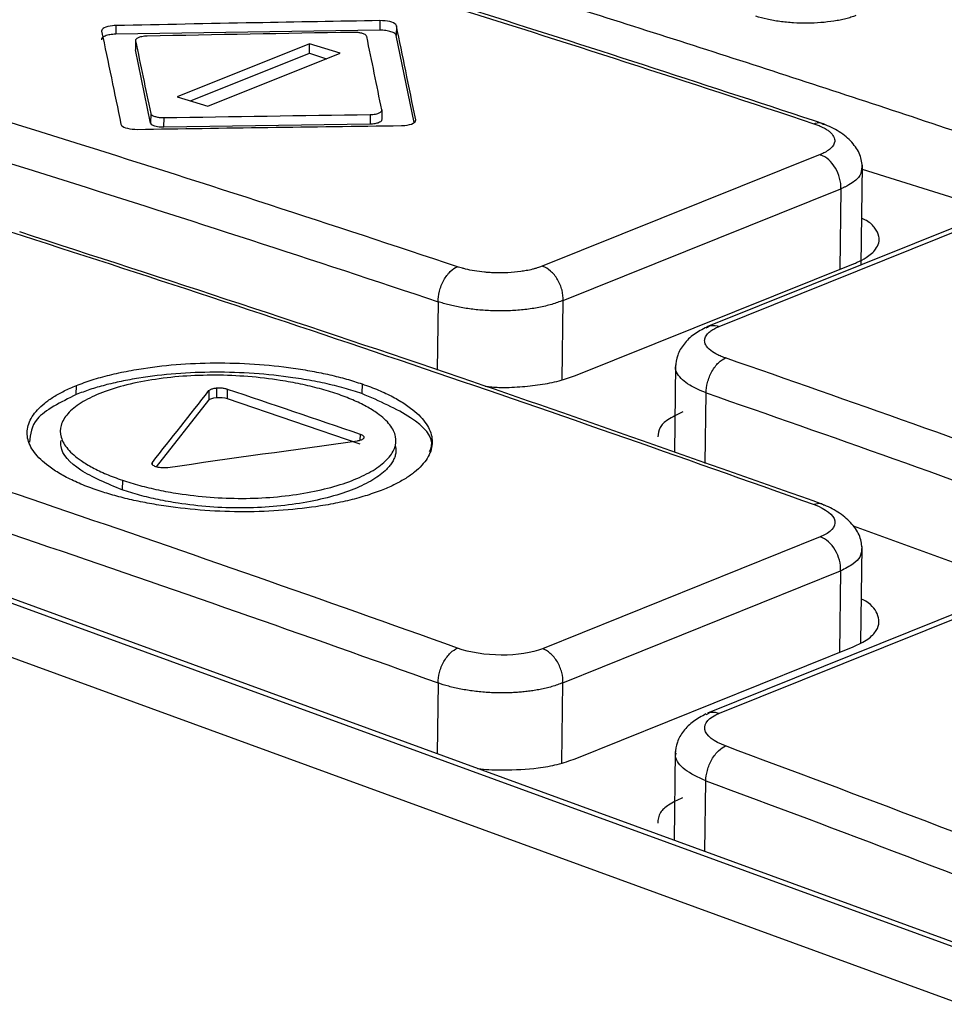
# Model space of a CAD drawing. Header units: millimetres. Extents: x -0.43 to 1.28, y -0.94 to 1.34.
# Tile 104 of 177: x 1.0379 to 1.0509, y -0.497 to -0.4831. Entities that reach past the tile are written whole.
import ezdxf

# ---------------------------------------------------------------- set-up
doc = ezdxf.new("R2010")
doc.units = ezdxf.units.MM

msp = doc.modelspace()

# ---------------------------------------------------------------- linework, layer by layer
at = {"color": 7, "linetype": 'Continuous', "lineweight": 25}
for p, q in [((1.042954, -0.48316), (1.042952, -0.483295)), ((1.039225, -0.483229), (1.039223, -0.483352)), ((1.042952, -0.483295), (1.039223, -0.483352)), ((1.043186, -0.483232), (1.043184, -0.483369)), ((1.039504, -0.483444), (1.039502, -0.483571)), ((1.043437, -0.484597), (1.043184, -0.483369)), ((1.039715, -0.484605), (1.039502, -0.483571)), ((1.04196, -0.483485), (1.040091, -0.484233)), ((1.041958, -0.483621), (1.04196, -0.483485)), ((1.042393, -0.483621), (1.04196, -0.483485)), ((1.040279, -0.484292), (1.041958, -0.483621)), ((1.040524, -0.484369), (1.042393, -0.483621)), ((1.041958, -0.483621), (1.042201, -0.483698)), ((1.040091, -0.484233), (1.040524, -0.484369)), ((1.04298, -0.48442), (1.042978, -0.484555)), ((1.039717, -0.484469), (1.039715, -0.484605)), ((1.039905, -0.484665), (1.039906, -0.484529)), ((1.042816, -0.484485), (1.042814, -0.484621)), ((1.042814, -0.484621), (1.039905, -0.484665)), ((1.049166, -0.485051), (1.045244, -0.486626)), ((1.049746, -0.486606), (1.049765, -0.4852)), ((1.051679, -0.485858), (1.049764, -0.48526)), ((1.045539, -0.487108), (1.04946, -0.485534)), ((1.051513, -0.485896), (1.04757, -0.487481)), ((1.047744, -0.487475), (1.051665, -0.485899)), ((1.045715, -0.488168), (1.049636, -0.486593)), ((1.023016, -0.486768), (1.058104, -0.499575)), ((1.056572, -0.498252), (1.026457, -0.48726)), ((1.056731, -0.498241), (1.026616, -0.487249)), ((1.047126, -0.488017), (1.04711, -0.489255)), ((1.038667, -0.488436), (1.038669, -0.488309)), ((1.042702, -0.488287), (1.0427, -0.488423)), ((1.04054, -0.488381), (1.040538, -0.488515)), ((1.040648, -0.488344), (1.040646, -0.488478)), ((1.040798, -0.488359), (1.040796, -0.488493)), ((1.039797, -0.489458), (1.040538, -0.488515)), ((1.040796, -0.488493), (1.04267, -0.489132)), ((1.03979, -0.489456), (1.039777, -0.489451)), ((1.03996, -0.489469), (1.039942, -0.489471)), ((1.039317, -0.489646), (1.039315, -0.489782)), ((1.049632, -0.490289), (1.052231, -0.491238)), ((1.049169, -0.490445), (1.045248, -0.492024)), ((1.049744, -0.491939), (1.049762, -0.490582)), ((1.045535, -0.492504), (1.049457, -0.490926)), ((1.051529, -0.491344), (1.047579, -0.492934)), ((1.047745, -0.492935), (1.051667, -0.491357)), ((1.045711, -0.493577), (1.049633, -0.491998)), ((1.047122, -0.493474), (1.047106, -0.494728))]:
    msp.add_line(p, q, dxfattribs=at)
at = {"color": 250, "linetype": 'Continuous', "lineweight": 25}
for p, q in [((1.04946, -0.485534), (1.049445, -0.48667)), ((1.043776, -0.487127), (1.043763, -0.488091)), ((1.045524, -0.48823), (1.045539, -0.487108)), ((1.047545, -0.489408), (1.047558, -0.488413)), ((1.042672, -0.488995), (1.042671, -0.489084)), ((1.039741, -0.489426), (1.039741, -0.489395)), ((1.049457, -0.490926), (1.049442, -0.492075)), ((1.043773, -0.492507), (1.04376, -0.493506)), ((1.04552, -0.493636), (1.045535, -0.492504)), ((1.047541, -0.494887), (1.047554, -0.493887))]:
    msp.add_line(p, q, dxfattribs=at)
at = {"color": 7, "linetype": 'Continuous', "lineweight": 25}
for points, knots in [([(0.977942, -0.495893), (0.998608, -0.48493), (1.01931, -0.475549), (1.060528, -0.460066), (1.081044, -0.453964), (1.101339, -0.449541)], [0, 0, 0, 0, 0.5, 0.5, 1, 1, 1, 1]), ([(1.165021, -0.473402), (1.144897, -0.477845), (1.124559, -0.483935), (1.083701, -0.499337), (1.063182, -0.508649), (1.042697, -0.519515)], [0, 0, 0, 0, 0.5, 0.5, 1, 1, 1, 1]), ([(1.081258, -0.496466), (1.08076, -0.496245), (1.079762, -0.495804), (1.078266, -0.495152), (1.076769, -0.494507), (1.075273, -0.493871), (1.073776, -0.493243), (1.072279, -0.492624), (1.070782, -0.492012), (1.069285, -0.491408), (1.067788, -0.490813), (1.066291, -0.490226), (1.064793, -0.489646), (1.063296, -0.489075), (1.061798, -0.488512), (1.0603, -0.487958), (1.058803, -0.487411), (1.057305, -0.486872), (1.055807, -0.486342), (1.054308, -0.48582), (1.05281, -0.485305), (1.051312, -0.484799), (1.049813, -0.484301), (1.048315, -0.483812), (1.046816, -0.48333), (1.045317, -0.482857), (1.043818, -0.482391), (1.042319, -0.481934), (1.04082, -0.481485), (1.039321, -0.481043), (1.038322, -0.480756), (1.037822, -0.480612)], [0, 0, 0, 0, 0.034527, 0.069044, 0.103552, 0.138053, 0.172546, 0.207033, 0.241513, 0.275989, 0.31046, 0.344927, 0.379391, 0.413852, 0.448312, 0.482771, 0.517229, 0.551688, 0.586148, 0.620609, 0.655073, 0.68954, 0.724011, 0.758487, 0.792967, 0.827454, 0.861947, 0.896448, 0.930956, 0.965473, 1, 1, 1, 1]), ([(1.049224, -0.484619), (1.047624, -0.484094), (1.044088, -0.482934), (1.040554, -0.481876), (1.038619, -0.481296)], [0, 0, 0, 0, 0.452481, 1, 1, 1, 1]), ([(1.042954, -0.48316), (1.042365, -0.48317), (1.041122, -0.483191), (1.039879, -0.483216), (1.039225, -0.483229)], [0, 0, 0, 0, 0.4735131, 1, 1, 1, 1]), ([(1.043177, -0.483216), (1.043162, -0.483199), (1.043132, -0.483184), (1.043052, -0.483164), (1.043002, -0.483159), (1.042954, -0.48316)], [0, 0, 0, 0, 0.5, 0.5, 1, 1, 1, 1]), ([(1.04967, -0.483089), (1.049648, -0.483097), (1.049604, -0.483113), (1.049529, -0.483134), (1.049449, -0.483152), (1.049334, -0.483172), (1.049181, -0.48319), (1.048987, -0.483198), (1.04879, -0.483193), (1.048598, -0.483174), (1.048415, -0.483143), (1.048311, -0.483113), (1.04826, -0.483098)], [0, 0, 0, 0, 0.062267, 0.124286, 0.18667, 0.250021, 0.375726, 0.500001, 0.624274, 0.749618, 0.875262, 1, 1, 1, 1]), ([(1.039178, -0.483232), (1.039132, -0.483237), (1.03909, -0.483247), (1.039035, -0.483275), (1.039021, -0.483292), (1.039025, -0.483309)], [0, 0, 0, 0, 0.5, 0.5, 1, 1, 1, 1]), ([(1.043184, -0.483369), (1.043182, -0.483364), (1.043178, -0.483354), (1.043163, -0.48334), (1.04314, -0.483327), (1.043101, -0.483312), (1.043038, -0.483297), (1.042981, -0.483296), (1.042952, -0.483295)], [0, 0, 0, 0, 0.125816, 0.24799, 0.371514, 0.501226, 0.749033, 1, 1, 1, 1]), ([(1.043458, -0.48456), (1.043411, -0.484329), (1.04332, -0.483884), (1.043229, -0.483444), (1.043186, -0.483232)], [0, 0, 0, 0, 0.518814, 1, 1, 1, 1]), ([(1.039223, -0.483352), (1.039209, -0.483352), (1.039181, -0.483353), (1.039142, -0.483358), (1.039106, -0.483366), (1.039065, -0.48338), (1.039025, -0.483401), (1.039024, -0.483422), (1.039023, -0.483432)], [0, 0, 0, 0, 0.125695, 0.247798, 0.37135, 0.501225, 0.748961, 1, 1, 1, 1]), ([(1.039505, -0.48343), (1.039504, -0.483432), (1.039503, -0.483437), (1.039503, -0.483442), (1.039504, -0.483444)], [0, 0, 0, 0, 0.4879615, 1, 1, 1, 1]), ([(1.039667, -0.483378), (1.039654, -0.483379), (1.039628, -0.48338), (1.039591, -0.483386), (1.039554, -0.483395), (1.039519, -0.48341), (1.039509, -0.483424), (1.039505, -0.48343)], [0, 0, 0, 0, 0.1693972, 0.3325411, 0.4985344, 0.7548226, 1, 1, 1, 1]), ([(1.042616, -0.483326), (1.042609, -0.483326), (1.042596, -0.483325), (1.042584, -0.483325), (1.042577, -0.483325)], [0, 0, 0, 0, 0.487951, 1, 1, 1, 1]), ([(1.042767, -0.483385), (1.042765, -0.48338), (1.042761, -0.48337), (1.042745, -0.483357), (1.042717, -0.483344), (1.042674, -0.483331), (1.042635, -0.483328), (1.042616, -0.483326)], [0, 0, 0, 0, 0.169598, 0.332814, 0.498714, 0.754987, 1, 1, 1, 1]), ([(1.042978, -0.484434), (1.042979, -0.484431), (1.042981, -0.484427), (1.04298, -0.484422), (1.04298, -0.48442)], [0, 0, 0, 0, 0.488029, 1, 1, 1, 1]), ([(1.039717, -0.484469), (1.039718, -0.484474), (1.039722, -0.484483), (1.039738, -0.484496), (1.039767, -0.48451), (1.039809, -0.484522), (1.039848, -0.484526), (1.039867, -0.484528)], [0, 0, 0, 0, 0.169355, 0.33248, 0.498456, 0.75502, 1, 1, 1, 1]), ([(1.039867, -0.484528), (1.039874, -0.484528), (1.039887, -0.484529), (1.0399, -0.484529), (1.039906, -0.484529)], [0, 0, 0, 0, 0.487966, 1, 1, 1, 1]), ([(1.042978, -0.484555), (1.042978, -0.484561), (1.042978, -0.484572), (1.042962, -0.484587), (1.042932, -0.484603), (1.042883, -0.484617), (1.042837, -0.48462), (1.042814, -0.484621)], [0, 0, 0, 0, 0.166399, 0.329454, 0.500908, 0.749119, 1, 1, 1, 1]), ([(1.042816, -0.484485), (1.042829, -0.484485), (1.042855, -0.484484), (1.042892, -0.484479), (1.042929, -0.484469), (1.042964, -0.484454), (1.042974, -0.48444), (1.042978, -0.484434)], [0, 0, 0, 0, 0.169242, 0.33234, 0.498391, 0.754893, 1, 1, 1, 1]), ([(1.043304, -0.484638), (1.043351, -0.484633), (1.043393, -0.484623), (1.043448, -0.484595), (1.043462, -0.484577), (1.043458, -0.48456)], [0, 0, 0, 0, 0.5, 0.5, 1, 1, 1, 1]), ([(1.039306, -0.484638), (1.039321, -0.484655), (1.039351, -0.484669), (1.039431, -0.48469), (1.039481, -0.484695), (1.03953, -0.484694)], [0, 0, 0, 0, 0.5, 0.5, 1, 1, 1, 1]), ([(1.039905, -0.484665), (1.039889, -0.484665), (1.039858, -0.484665), (1.039814, -0.484659), (1.039769, -0.484647), (1.039727, -0.48463), (1.039719, -0.484613), (1.039715, -0.484605)], [0, 0, 0, 0, 0.166322, 0.32935, 0.500913, 0.748969, 1, 1, 1, 1]), ([(1.049079, -0.484614), (1.049097, -0.48462), (1.049129, -0.484631), (1.049171, -0.484649), (1.049216, -0.484671), (1.049262, -0.484698), (1.049347, -0.484761), (1.049396, -0.484855), (1.049338, -0.484951), (1.049266, -0.485002), (1.049215, -0.48503), (1.049184, -0.485043), (1.049166, -0.485051)], [0, 0, 0, 0, 0.056114, 0.095794, 0.141615, 0.2217, 0.287578, 0.570989, 0.784726, 0.892056, 0.934202, 1, 1, 1, 1]), ([(1.049764, -0.485237), (1.049758, -0.485175), (1.049745, -0.485052), (1.049626, -0.484876), (1.049449, -0.484722), (1.049292, -0.484651), (1.049216, -0.484617)], [0, 0, 0, 0, 0.258598, 0.514827, 0.763593, 1, 1, 1, 1]), ([(1.04946, -0.485534), (1.049464, -0.485437), (1.049436, -0.485329), (1.04933, -0.485151), (1.049253, -0.485082), (1.049173, -0.485054)], [0, 0, 0, 0, 0.5, 0.5, 1, 1, 1, 1]), ([(1.049636, -0.486593), (1.049638, -0.486593), (1.049657, -0.486585), (1.049723, -0.486557), (1.049845, -0.486492), (1.049981, -0.486371), (1.050022, -0.486225), (1.049946, -0.48609), (1.049868, -0.486001), (1.049778, -0.485961), (1.049755, -0.485951)], [0, 0, 0, 0, 0.004644, 0.045676, 0.163524, 0.353296, 0.614591, 0.784926, 0.944178, 1, 1, 1, 1]), ([(1.049228, -0.489996), (1.047514, -0.489389), (1.043728, -0.488048), (1.039942, -0.486816), (1.037869, -0.486142)], [0, 0, 0, 0, 0.452481, 1, 1, 1, 1]), ([(1.043776, -0.487127), (1.043775, -0.487082), (1.043781, -0.487032), (1.043807, -0.486927), (1.043828, -0.486872), (1.043881, -0.486775), (1.043913, -0.486732), (1.04398, -0.486668), (1.044014, -0.486646), (1.044046, -0.486633)], [0, 0, 0, 0, 0.25, 0.25, 0.5, 0.5, 0.75, 0.75, 1, 1, 1, 1]), ([(1.045244, -0.486626), (1.045227, -0.486632), (1.045199, -0.486643), (1.045152, -0.486657), (1.045095, -0.486673), (1.045024, -0.486688), (1.044854, -0.486715), (1.044681, -0.486724), (1.044528, -0.486717), (1.044491, -0.486715), (1.044457, -0.486712), (1.04439, -0.486706), (1.044288, -0.486693), (1.044187, -0.486672), (1.044106, -0.486652), (1.044069, -0.48664), (1.044046, -0.486633)], [0, 0, 0, 0, 0.05699, 0.09637, 0.141431, 0.220111, 0.285283, 0.569812, 0.599527, 0.63244, 0.653417, 0.677217, 0.785584, 0.892052, 0.932357, 1, 1, 1, 1]), ([(1.045539, -0.487108), (1.04554, -0.487065), (1.045536, -0.487016), (1.045511, -0.486914), (1.045489, -0.486862), (1.045434, -0.486768), (1.045399, -0.486727), (1.045326, -0.486663), (1.045288, -0.486641), (1.045252, -0.486628)], [0, 0, 0, 0, 0.25, 0.25, 0.5, 0.5, 0.75, 0.75, 1, 1, 1, 1]), ([(1.045539, -0.487108), (1.045513, -0.487118), (1.045463, -0.487138), (1.04538, -0.487165), (1.045291, -0.487188), (1.045198, -0.487208), (1.045101, -0.487225), (1.045001, -0.487238), (1.0449, -0.487248), (1.044797, -0.487254), (1.044693, -0.487257), (1.04459, -0.487257), (1.044487, -0.487253), (1.044387, -0.487247), (1.044288, -0.487237), (1.044193, -0.487225), (1.0441, -0.48721), (1.044012, -0.487192), (1.043928, -0.487173), (1.043849, -0.487151), (1.0438, -0.487135), (1.043776, -0.487127)], [0, 0, 0, 0, 0.057009, 0.11353, 0.169563, 0.225108, 0.280167, 0.334739, 0.388823, 0.442422, 0.495535, 0.548161, 0.600303, 0.651959, 0.703131, 0.753818, 0.804021, 0.85374, 0.902976, 0.951729, 1, 1, 1, 1]), ([(1.047832, -0.487921), (1.047817, -0.487916), (1.047778, -0.487902), (1.047702, -0.487868), (1.047611, -0.487812), (1.04755, -0.487744), (1.047532, -0.487677), (1.047546, -0.48762), (1.047583, -0.487571), (1.047635, -0.48753), (1.047687, -0.487499), (1.047727, -0.487482), (1.047744, -0.487475)], [0, 0, 0, 0, 0.0468035, 0.1184656, 0.255337, 0.4261876, 0.5444023, 0.6578571, 0.7740217, 0.8597158, 0.9394813, 1, 1, 1, 1]), ([(1.047567, -0.487484), (1.047505, -0.487517), (1.047377, -0.487583), (1.047237, -0.487723), (1.047144, -0.487881), (1.047132, -0.487991), (1.047126, -0.488046)], [0, 0, 0, 0, 0.2395883, 0.489042, 0.7436122, 1, 1, 1, 1]), ([(1.038669, -0.488309), (1.038704, -0.488296), (1.038775, -0.488268), (1.03889, -0.48823), (1.03901, -0.488194), (1.039137, -0.488161), (1.039269, -0.48813), (1.039407, -0.488102), (1.039668, -0.488056), (1.040069, -0.488007), (1.040623, -0.487984), (1.041186, -0.488), (1.041645, -0.488049), (1.041996, -0.488105), (1.042247, -0.488157), (1.042485, -0.488217), (1.042629, -0.488263), (1.042702, -0.488287)], [0, 0, 0, 0, 0.035789, 0.071399, 0.106944, 0.142541, 0.178303, 0.214345, 0.250777, 0.375993, 0.500224, 0.624254, 0.749863, 0.813151, 0.875529, 0.937606, 1, 1, 1, 1]), ([(1.047558, -0.488413), (1.047559, -0.488369), (1.047565, -0.488319), (1.047591, -0.488214), (1.047613, -0.48816), (1.047667, -0.488063), (1.047699, -0.48802), (1.047766, -0.487956), (1.047801, -0.487934), (1.047832, -0.487921)], [0, 0, 0, 0, 0.25, 0.25, 0.5, 0.5, 0.75, 0.75, 1, 1, 1, 1]), ([(1.042348, -0.488428), (1.042308, -0.488415), (1.042228, -0.488389), (1.0421, -0.488353), (1.041969, -0.488319), (1.041833, -0.488289), (1.041692, -0.488261), (1.04145, -0.48822), (1.041096, -0.488178), (1.040629, -0.488158), (1.040165, -0.488174), (1.039726, -0.488225), (1.039326, -0.488307), (1.038987, -0.488418), (1.038719, -0.488552), (1.038535, -0.488705), (1.038436, -0.48887), (1.038438, -0.48904), (1.038535, -0.489209), (1.0387, -0.489352), (1.038893, -0.489469), (1.039087, -0.489563), (1.03924, -0.489618), (1.039317, -0.489646)], [0, 0, 0, 0, 0.021134, 0.042077, 0.062904, 0.083691, 0.104516, 0.125455, 0.188649, 0.250733, 0.312539, 0.375629, 0.438268, 0.50052, 0.562666, 0.625403, 0.688176, 0.750177, 0.811949, 0.874964, 0.916516, 0.957991, 1, 1, 1, 1]), ([(1.0427, -0.488423), (1.042659, -0.48841), (1.042577, -0.488383), (1.042447, -0.488345), (1.042313, -0.48831), (1.042173, -0.488278), (1.042029, -0.488249), (1.041879, -0.488222), (1.041601, -0.488179), (1.041181, -0.488133), (1.04062, -0.488115), (1.040067, -0.488137), (1.039629, -0.48819), (1.039301, -0.488249), (1.03907, -0.488303), (1.038856, -0.488365), (1.03873, -0.488413), (1.038667, -0.488436)], [0, 0, 0, 0, 0.0357898, 0.0714106, 0.1069782, 0.142609, 0.1784187, 0.2145213, 0.2510283, 0.376133, 0.5002433, 0.623937, 0.7492498, 0.8126182, 0.8751229, 0.9373768, 1, 1, 1, 1]), ([(1.044437, -0.48832), (1.044502, -0.488326), (1.044664, -0.488343), (1.044932, -0.488329), (1.04522, -0.4883), (1.045493, -0.488247), (1.04564, -0.488195), (1.045715, -0.488168)], [0, 0, 0, 0, 0.137883, 0.345874, 0.558881, 0.776919, 1, 1, 1, 1]), ([(1.038963, -0.489787), (1.038923, -0.489773), (1.038843, -0.489746), (1.038732, -0.489701), (1.038627, -0.489654), (1.038529, -0.489606), (1.038438, -0.489556), (1.038354, -0.489503), (1.038214, -0.489405), (1.038058, -0.489255), (1.037962, -0.489051), (1.037977, -0.488847), (1.038083, -0.488682), (1.038217, -0.488557), (1.038343, -0.488468), (1.038492, -0.488385), (1.03861, -0.488335), (1.038669, -0.488309)], [0, 0, 0, 0, 0.035789, 0.071399, 0.106943, 0.142538, 0.1783, 0.214342, 0.250776, 0.375995, 0.50022, 0.624232, 0.749864, 0.813132, 0.875504, 0.937588, 1, 1, 1, 1]), ([(1.042702, -0.488287), (1.042742, -0.488301), (1.042821, -0.488329), (1.042933, -0.488373), (1.043038, -0.48842), (1.043136, -0.488469), (1.043227, -0.48852), (1.043311, -0.488573), (1.043451, -0.488672), (1.043607, -0.488824), (1.043702, -0.48903), (1.043688, -0.489238), (1.043582, -0.489405), (1.043448, -0.489531), (1.043321, -0.489621), (1.043173, -0.489705), (1.043055, -0.489755), (1.042996, -0.48978)], [0, 0, 0, 0, 0.035793, 0.071404, 0.10695, 0.142545, 0.178306, 0.214346, 0.250777, 0.376002, 0.500221, 0.62423, 0.749864, 0.813126, 0.875497, 0.937583, 1, 1, 1, 1]), ([(1.038667, -0.488436), (1.038446, -0.488546), (1.038046, -0.488744), (1.038018, -0.488995), (1.038005, -0.489108)], [0, 0, 0, 0, 0.553333, 1, 1, 1, 1]), ([(1.039317, -0.489646), (1.039356, -0.489659), (1.039436, -0.489685), (1.039561, -0.48972), (1.039691, -0.489753), (1.039825, -0.489783), (1.039963, -0.48981), (1.040202, -0.48985), (1.040551, -0.489891), (1.04101, -0.489908), (1.041461, -0.489889), (1.041884, -0.489834), (1.04227, -0.489751), (1.0426, -0.489641), (1.042868, -0.48951), (1.043062, -0.48936), (1.043175, -0.489199), (1.04319, -0.48903), (1.043108, -0.488862), (1.042951, -0.488719), (1.042764, -0.488603), (1.042574, -0.48851), (1.042424, -0.488456), (1.042348, -0.488428)], [0, 0, 0, 0, 0.0212206, 0.0422174, 0.0630699, 0.083859, 0.1046664, 0.1255737, 0.1889529, 0.2508428, 0.3121493, 0.3755194, 0.43769, 0.5003733, 0.5630422, 0.625353, 0.6885187, 0.750196, 0.8116976, 0.8749406, 0.9164502, 0.9579221, 1, 1, 1, 1]), ([(1.040544, -0.488377), (1.040547, -0.488374), (1.040554, -0.488369), (1.04057, -0.488361), (1.040588, -0.488354), (1.040604, -0.488351), (1.040611, -0.488349)], [0, 0, 0, 0, 0.246207, 0.498522, 0.750187, 1, 1, 1, 1]), ([(1.040611, -0.488349), (1.040617, -0.488348), (1.040629, -0.488346), (1.040641, -0.488344), (1.040648, -0.488344)], [0, 0, 0, 0, 0.4930227, 1, 1, 1, 1]), ([(1.040659, -0.488343), (1.040668, -0.488343), (1.040686, -0.488342), (1.040713, -0.488343), (1.04074, -0.488345), (1.040756, -0.488348), (1.040764, -0.48835)], [0, 0, 0, 0, 0.2470669, 0.4992878, 0.7508375, 1, 1, 1, 1]), ([(1.040764, -0.48835), (1.04077, -0.488351), (1.040782, -0.488354), (1.040793, -0.488357), (1.040798, -0.488359)], [0, 0, 0, 0, 0.494017, 1, 1, 1, 1]), ([(1.043655, -0.489242), (1.043666, -0.489216), (1.043734, -0.489057), (1.043441, -0.488746), (1.042947, -0.488531), (1.0427, -0.488423)], [0, 0, 0, 0, 0.088514, 0.542983, 1, 1, 1, 1]), ([(1.047228, -0.488683), (1.047153, -0.488718), (1.047014, -0.488784), (1.046886, -0.488905), (1.04688, -0.488989), (1.046877, -0.489033)], [0, 0, 0, 0, 0.35667, 0.660769, 1, 1, 1, 1]), ([(1.04268, -0.488999), (1.042686, -0.489001), (1.042699, -0.489006), (1.042712, -0.489015), (1.042722, -0.489025), (1.042725, -0.489032), (1.042726, -0.489035)], [0, 0, 0, 0, 0.24703, 0.499202, 0.750703, 1, 1, 1, 1]), ([(1.039315, -0.489782), (1.039102, -0.489694), (1.038677, -0.489516), (1.03844, -0.489256), (1.03845, -0.489114), (1.038452, -0.489085)], [0, 0, 0, 0, 0.444965, 0.888017, 1, 1, 1, 1]), ([(1.042667, -0.489086), (1.042662, -0.489087), (1.042651, -0.48909), (1.042639, -0.489092), (1.042633, -0.489093)], [0, 0, 0, 0, 0.492984, 1, 1, 1, 1]), ([(1.042723, -0.489054), (1.042721, -0.489057), (1.042716, -0.489063), (1.042704, -0.489072), (1.042688, -0.48908), (1.042674, -0.489084), (1.042667, -0.489086)], [0, 0, 0, 0, 0.2460889, 0.4983974, 0.7500924, 1, 1, 1, 1]), ([(1.042726, -0.489035), (1.042727, -0.489037), (1.042728, -0.489042), (1.042726, -0.489047), (1.042726, -0.48905)], [0, 0, 0, 0, 0.493937, 1, 1, 1, 1]), ([(1.043173, -0.489168), (1.043175, -0.489186), (1.04318, -0.489223), (1.043175, -0.489278), (1.043159, -0.489332), (1.043132, -0.489387), (1.043094, -0.489441), (1.043016, -0.489528), (1.042865, -0.489644), (1.042596, -0.489775), (1.042264, -0.489885), (1.041877, -0.489969), (1.041453, -0.490024), (1.041003, -0.490044), (1.040546, -0.490027), (1.04015, -0.489981), (1.039821, -0.489922), (1.039555, -0.489859), (1.039395, -0.489808), (1.039315, -0.489782)], [0, 0, 0, 0, 0.02729, 0.054582, 0.082015, 0.109726, 0.137847, 0.166504, 0.249338, 0.333203, 0.416826, 0.500321, 0.584599, 0.666637, 0.748366, 0.832515, 0.888049, 0.943587, 1, 1, 1, 1]), ([(1.039777, -0.489451), (1.039768, -0.489447), (1.039752, -0.489439), (1.039738, -0.489425), (1.039733, -0.489409), (1.039738, -0.4894), (1.039741, -0.489395)], [0, 0, 0, 0, 0.246038, 0.495834, 0.747696, 1, 1, 1, 1]), ([(1.039942, -0.489471), (1.039929, -0.489472), (1.039903, -0.489474), (1.039862, -0.489471), (1.039823, -0.489466), (1.039801, -0.48946), (1.03979, -0.489456)], [0, 0, 0, 0, 0.246136, 0.495955, 0.74781, 1, 1, 1, 1]), ([(1.042996, -0.48978), (1.04296, -0.489794), (1.042889, -0.489821), (1.042775, -0.48986), (1.042654, -0.489895), (1.042528, -0.489928), (1.042396, -0.489958), (1.042257, -0.489986), (1.041997, -0.49003), (1.041596, -0.490077), (1.041042, -0.490098), (1.040479, -0.490079), (1.04002, -0.490028), (1.039669, -0.48997), (1.039417, -0.489918), (1.03918, -0.489857), (1.039035, -0.489811), (1.038963, -0.489787)], [0, 0, 0, 0, 0.035787, 0.071396, 0.106941, 0.142538, 0.178301, 0.214343, 0.250777, 0.375997, 0.500224, 0.624261, 0.749862, 0.813152, 0.87553, 0.937606, 1, 1, 1, 1]), ([(1.049082, -0.48999), (1.04925, -0.490051), (1.049358, -0.490135), (1.04939, -0.490303), (1.049316, -0.490387), (1.049169, -0.490445)], [0, 0, 0, 0, 0.5, 0.5, 1, 1, 1, 1]), ([(1.049761, -0.490625), (1.049755, -0.490563), (1.049743, -0.49044), (1.049627, -0.490263), (1.049456, -0.490107), (1.049303, -0.490033), (1.049228, -0.489996)], [0, 0, 0, 0, 0.2583054, 0.5142315, 0.7630307, 1, 1, 1, 1]), ([(1.049457, -0.490926), (1.049461, -0.490829), (1.049433, -0.490721), (1.049326, -0.490543), (1.049249, -0.490474), (1.049169, -0.490445)], [0, 0, 0, 0, 0.5, 0.5, 1, 1, 1, 1]), ([(1.049633, -0.491998), (1.049707, -0.491963), (1.049852, -0.491894), (1.049968, -0.491771), (1.05001, -0.491648), (1.049969, -0.4915), (1.049884, -0.491385), (1.049759, -0.491326), (1.049752, -0.491323)], [0, 0, 0, 0, 0.192909, 0.374292, 0.54414, 0.702446, 0.983248, 1, 1, 1, 1]), ([(1.043773, -0.492507), (1.043773, -0.492463), (1.043779, -0.492413), (1.043807, -0.492308), (1.043828, -0.492254), (1.043883, -0.492158), (1.043916, -0.492115), (1.043983, -0.492051), (1.044017, -0.492029), (1.044049, -0.492016)], [0, 0, 0, 0, 0.25, 0.25, 0.5, 0.5, 0.75, 0.75, 1, 1, 1, 1]), ([(1.045248, -0.492024), (1.045103, -0.492082), (1.044889, -0.492116), (1.044445, -0.492113), (1.044218, -0.492077), (1.044049, -0.492016)], [0, 0, 0, 0, 0.5, 0.5, 1, 1, 1, 1]), ([(1.045535, -0.492504), (1.045537, -0.492461), (1.045533, -0.492411), (1.045507, -0.492309), (1.045486, -0.492257), (1.04543, -0.492163), (1.045395, -0.492122), (1.045322, -0.492059), (1.045284, -0.492037), (1.045248, -0.492024)], [0, 0, 0, 0, 0.25, 0.25, 0.5, 0.5, 0.75, 0.75, 1, 1, 1, 1]), ([(1.045535, -0.492504), (1.04551, -0.492514), (1.045462, -0.492534), (1.045382, -0.492559), (1.0453, -0.492581), (1.045217, -0.492599), (1.045134, -0.492614), (1.045053, -0.492625), (1.044973, -0.492634), (1.044895, -0.492641), (1.044821, -0.492645), (1.04475, -0.492647), (1.044636, -0.492649), (1.044479, -0.492644), (1.044281, -0.492626), (1.044095, -0.492596), (1.043922, -0.492557), (1.043822, -0.492524), (1.043773, -0.492507)], [0, 0, 0, 0, 0.056473, 0.11074, 0.162802, 0.212658, 0.260309, 0.305755, 0.348994, 0.390028, 0.428856, 0.465478, 0.499893, 0.603434, 0.705213, 0.805232, 0.903494, 1, 1, 1, 1]), ([(1.047556, -0.492945), (1.047494, -0.492978), (1.047369, -0.493044), (1.047231, -0.493184), (1.047139, -0.493342), (1.047128, -0.493452), (1.047122, -0.493507)], [0, 0, 0, 0, 0.240311, 0.489967, 0.744421, 1, 1, 1, 1]), ([(1.047833, -0.493397), (1.047665, -0.493335), (1.047557, -0.493249), (1.047525, -0.493078), (1.047599, -0.492994), (1.047745, -0.492935)], [0, 0, 0, 0, 0.5, 0.5, 1, 1, 1, 1]), ([(1.047554, -0.493887), (1.047555, -0.493844), (1.047562, -0.493793), (1.04759, -0.493689), (1.047612, -0.493635), (1.047667, -0.493539), (1.0477, -0.493496), (1.047768, -0.493432), (1.047802, -0.49341), (1.047833, -0.493397)], [0, 0, 0, 0, 0.25, 0.25, 0.5, 0.5, 0.75, 0.75, 1, 1, 1, 1]), ([(1.044332, -0.493715), (1.044347, -0.493717), (1.044462, -0.493732), (1.044758, -0.49374), (1.04513, -0.49372), (1.045475, -0.493659), (1.04563, -0.493605), (1.045711, -0.493577)], [0, 0, 0, 0, 0.030466, 0.232758, 0.56964, 0.773305, 1, 1, 1, 1]), ([(1.101534, -0.494081), (1.096833, -0.495912), (1.092128, -0.497826), (1.082713, -0.501825), (1.078002, -0.503908), (1.063868, -0.510409), (1.05444, -0.515078), (1.045019, -0.520075)], [0, 0, 0, 0, 0.25, 0.25, 0.5, 0.5, 1, 1, 1, 1]), ([(1.047224, -0.494129), (1.047154, -0.494161), (1.047023, -0.494223), (1.046887, -0.494345), (1.046879, -0.494435), (1.046874, -0.494486)], [0, 0, 0, 0, 0.327737, 0.622179, 1, 1, 1, 1]), ([(1.103118, -0.494296), (1.087779, -0.500219), (1.072387, -0.507046), (1.053685, -0.516426), (1.050424, -0.518101), (1.046553, -0.520137), (1.045945, -0.520458), (1.045337, -0.52078)], [0.7060925, 0.7060925, 0.7060925, 0.7060925, 0.9411624, 0.9411624, 0.9907634, 0.9907634, 1, 1, 1, 1]), ([(1.025346, -0.496421), (1.025802, -0.496556), (1.026715, -0.496827), (1.028085, -0.497244), (1.029454, -0.49767), (1.030824, -0.498104), (1.032194, -0.498547), (1.033564, -0.498999), (1.034935, -0.49946), (1.036305, -0.499929), (1.037676, -0.500408), (1.039047, -0.500895), (1.040798, -0.501528), (1.042929, -0.502319), (1.04544, -0.503279), (1.04795, -0.504269), (1.050458, -0.505287), (1.052965, -0.506333), (1.054635, -0.507055), (1.05547, -0.507415)], [0, 0, 0, 0, 0.045459, 0.090915, 0.13637, 0.181823, 0.227277, 0.272734, 0.318193, 0.363657, 0.409126, 0.454603, 0.500087, 0.583437, 0.666763, 0.750075, 0.83338, 0.916686, 1, 1, 1, 1])]:
    msp.add_open_spline(points, degree=3, knots=knots, dxfattribs=at)
for points in [[(1.038475, -0.48129), (1.042008, -0.48233), (1.045542, -0.483438), (1.049079, -0.484614)], [(1.044046, -0.486633), (1.04051, -0.485453), (1.036975, -0.484339), (1.033442, -0.483289)], [(1.039025, -0.483309), (1.039117, -0.483751), (1.039208, -0.484188), (1.039298, -0.484621)], [(1.039225, -0.483229), (1.039209, -0.48323), (1.039193, -0.483231), (1.039178, -0.483232)], [(1.043186, -0.483232), (1.043184, -0.483227), (1.043181, -0.483221), (1.043177, -0.483216)], [(1.039504, -0.483444), (1.039574, -0.483784), (1.039646, -0.484126), (1.039717, -0.484469)], [(1.042577, -0.483325), (1.041607, -0.483341), (1.040637, -0.483359), (1.039667, -0.483378)], [(1.04298, -0.48442), (1.042909, -0.484073), (1.042838, -0.483728), (1.042767, -0.483385)], [(1.033181, -0.483786), (1.036711, -0.484834), (1.040243, -0.485948), (1.043776, -0.487127)], [(1.039906, -0.484529), (1.040876, -0.484513), (1.041846, -0.484499), (1.042816, -0.484485)], [(1.039298, -0.484621), (1.039299, -0.484627), (1.039302, -0.484632), (1.039306, -0.484638)], [(1.03953, -0.484694), (1.040743, -0.484675), (1.041985, -0.484657), (1.043258, -0.484641)], [(1.043258, -0.484641), (1.043274, -0.48464), (1.043289, -0.484639), (1.043304, -0.484638)], [(1.049166, -0.485051), (1.049168, -0.485052), (1.049171, -0.485053), (1.049173, -0.485054)], [(1.037724, -0.486136), (1.041509, -0.487348), (1.045295, -0.488633), (1.049082, -0.48999)], [(1.058428, -0.491789), (1.054897, -0.490435), (1.051365, -0.489146), (1.047832, -0.487921)], [(1.044049, -0.492016), (1.040263, -0.490657), (1.036477, -0.489369), (1.032692, -0.48815)], [(1.039741, -0.489395), (1.040007, -0.489057), (1.040274, -0.488719), (1.04054, -0.488381)], [(1.04054, -0.488381), (1.040541, -0.48838), (1.040542, -0.488379), (1.040544, -0.488377)], [(1.040648, -0.488344), (1.040652, -0.488343), (1.040656, -0.488343), (1.040659, -0.488343)], [(1.040798, -0.488359), (1.041423, -0.488569), (1.042047, -0.488781), (1.042672, -0.488995)], [(1.047558, -0.488413), (1.051089, -0.489637), (1.054618, -0.490926), (1.058147, -0.492278)], [(1.040538, -0.488515), (1.040553, -0.488497), (1.040595, -0.488482), (1.040646, -0.488478)], [(1.040646, -0.488478), (1.040698, -0.488473), (1.040756, -0.488479), (1.040796, -0.488493)], [(1.032425, -0.488645), (1.036207, -0.489862), (1.03999, -0.49115), (1.043773, -0.492507)], [(1.042672, -0.488995), (1.042675, -0.488996), (1.042678, -0.488998), (1.04268, -0.488999)], [(1.042633, -0.489093), (1.041742, -0.489218), (1.040851, -0.489343), (1.03996, -0.489469)], [(1.042726, -0.48905), (1.042725, -0.489051), (1.042724, -0.489053), (1.042723, -0.489054)], [(1.059184, -0.497819), (1.055402, -0.496276), (1.051619, -0.494802), (1.047833, -0.493397)], [(1.10221, -0.493965), (1.082967, -0.501395), (1.063655, -0.510252), (1.04443, -0.520449)], [(1.047554, -0.493887), (1.051337, -0.495291), (1.055117, -0.496764), (1.058895, -0.498306)]]:
    msp.add_open_spline(points, degree=3, dxfattribs=at)
at = {"color": 250, "linetype": 'Continuous', "lineweight": 25}
for points, knots in [([(1.049079, -0.484614), (1.049111, -0.484604), (1.049165, -0.484588), (1.049206, -0.484616), (1.049222, -0.484627)], [0, 0, 0, 0, 0.609536, 1, 1, 1, 1]), ([(1.049754, -0.485224), (1.049752, -0.485265), (1.049747, -0.485344), (1.049642, -0.485439), (1.049545, -0.485495), (1.049487, -0.485522), (1.049467, -0.485531), (1.04946, -0.485534)], [0, 0, 0, 0, 0.356548, 0.685328, 0.899929, 0.964304, 1, 1, 1, 1]), ([(1.04756, -0.487495), (1.047582, -0.487482), (1.047636, -0.487449), (1.047704, -0.487466), (1.047744, -0.487475)], [0, 0, 0, 0, 0.40669, 1, 1, 1, 1]), ([(1.047558, -0.488413), (1.047475, -0.488379), (1.047287, -0.488302), (1.047161, -0.488171), (1.047117, -0.488078), (1.047128, -0.488042), (1.047129, -0.488039)], [0, 0, 0, 0, 0.327655, 0.738144, 0.975533, 1, 1, 1, 1]), ([(1.049225, -0.490003), (1.049209, -0.489992), (1.049168, -0.489965), (1.049114, -0.489981), (1.049082, -0.48999)], [0, 0, 0, 0, 0.394033, 1, 1, 1, 1]), ([(1.049751, -0.490612), (1.049749, -0.490652), (1.049744, -0.490727), (1.049637, -0.490836), (1.04952, -0.490894), (1.049457, -0.490926)], [0, 0, 0, 0, 0.3453429, 0.6450056, 1, 1, 1, 1]), ([(1.047558, -0.492951), (1.047581, -0.492938), (1.047636, -0.492907), (1.047705, -0.492925), (1.047745, -0.492935)], [0, 0, 0, 0, 0.406281, 1, 1, 1, 1]), ([(1.047554, -0.493887), (1.047444, -0.493838), (1.047276, -0.493763), (1.047165, -0.493639), (1.047115, -0.493559), (1.047131, -0.493514), (1.047135, -0.4935)], [0, 0, 0, 0, 0.44098, 0.670203, 0.904577, 1, 1, 1, 1])]:
    msp.add_open_spline(points, degree=3, knots=knots, dxfattribs=at)

doc.saveas('drawing.dxf')
